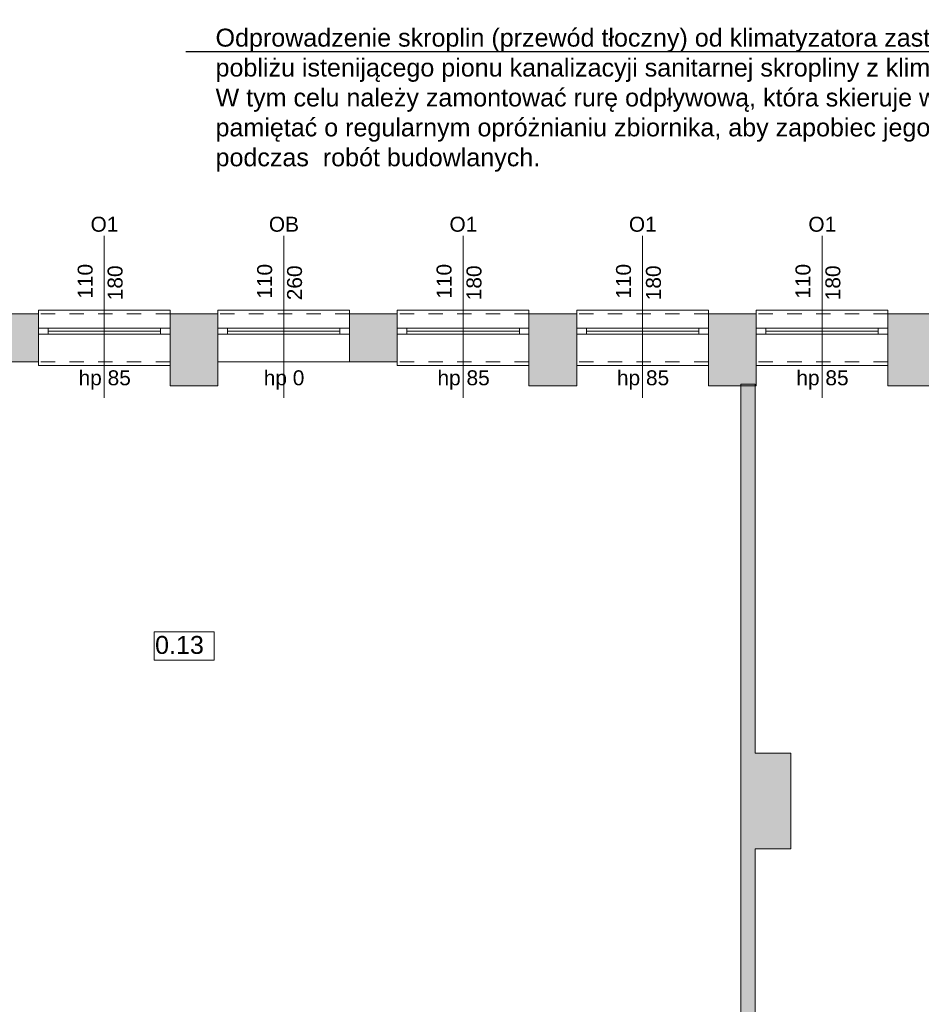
# Model space of a CAD drawing. Header units: millimetres. Extents: x 922208 to 1069538, y -182208 to -99877.
# Tile 7 of 256: x 958780 to 966317, y -166146 to -157916. Entities that reach past the tile are written whole.
import ezdxf
from ezdxf import colors
from ezdxf.entities.mleader import LeaderData, LeaderLine
from ezdxf.math import Vec2, Vec3

# ---------------------------------------------------------------- set-up
doc = ezdxf.new("R2010")
doc.units = ezdxf.units.MM
doc.header["$MEASUREMENT"] = 0
doc.linetypes.add('HIDDEN', pattern=[20, 10, -10])
doc.linetypes.add('Przerywana', pattern=[240, 120, -120])
for name, color, linetype, lineweight in [('IS_KLIM Opis_Średnice', 7, 'Continuous', 9), ('IS_POWRÓT', 5, 'HIDDEN', 30), ('Nowe_210-A Pomieszczenia_Nr_pióra__41', 7, 'Continuous', 15), ('Nowe_220-A Ściany_Nr_pióra__19', 255, 'Continuous', 0), ('Nowe_220-A Ściany_Nr_pióra__23', 7, 'Continuous', 15), ('Nowe_220-A Ściany_Nr_pióra__27', 7, 'Continuous', 25), ('Nowe_220-A Ściany_Nr_pióra__3', 7, 'Continuous', 13), ('Nowe_220-A Ściany_Nr_pióra__7', 7, 'Continuous', 13)]:
    doc.layers.add(name, color=color, linetype=linetype, lineweight=lineweight)
doc.layers.add('Nowe_220-A Ściany_Nr_pióra__45', color=7, linetype='Continuous', lineweight=15, true_color=0x40a5ff)
doc.styles.add('STYL_AUTOMATYCZNY_1', font='arial.ttf')

# ---------------------------------------------------------------- blocks, each defined once
blk = doc.blocks.new('parter01')
at = {"layer": 'Nowe_220-A Ściany_Nr_pióra__19', "linetype": 'Continuous', "lineweight": 0}
for points in [[(958536.55073, -100690.02068), (958536.55073, -101090.02068), (958936.55073, -101090.02068), (958936.55073, -100690.02068)], [(960036.55073, -101090.02068), (960436.55073, -101090.02068), (960436.55073, -100860.02068), (960436.55073, -100810.02068), (960436.55073, -100690.02068), (960036.55073, -100690.02068)], [(961536.55073, -100810.02068), (961536.55073, -100860.02068), (961536.55073, -101090.02068), (961936.55073, -101090.02068), (961936.55073, -100690.02068), (961536.55073, -100690.02068)], [(963036.55073, -100690.02068), (963036.55073, -101090.02068), (963436.55073, -101090.02068), (963436.55073, -100690.02068)], [(964536.55073, -100690.02068), (964536.55073, -101090.02068), (964936.55073, -101090.02068), (964936.55073, -100690.02068)], [(966036.55073, -100690.02068), (966036.55073, -101090.02068), (966436.55073, -101090.02068), (966436.55073, -100690.02068)], [(960036.55073, -101090.02068), (960036.55073, -101290.02068), (960436.55073, -101290.02068), (960436.55073, -101090.02068)], [(963036.55073, -101090.02068), (963036.55073, -101290.02068), (963436.55073, -101290.02068), (963436.55073, -101090.02068)], [(964536.55073, -101090.02068), (964536.55073, -101290.02068), (964936.55073, -101290.02068), (964936.55073, -101090.02068)], [(966036.55073, -101090.02068), (966036.55073, -101290.02068), (966436.55073, -101290.02068), (966436.55073, -101090.02068)], [(964806.55073, -101276.91454), (964806.55073, -106660.02068), (964926.55073, -106660.02068), (964926.55073, -101276.91454)], [(965226.55073, -105160.02068), (965226.55073, -104360.02068), (964926.55073, -104360.02068), (964926.55073, -105160.02068)]]:
    blk.add_hatch(color=255, dxfattribs=at).paths.add_polyline_path(points)
at = {"layer": 'Nowe_210-A Pomieszczenia_Nr_pióra__41', "color": 7, "linetype": 'Continuous', "lineweight": 0}
for p, q in [((959903.76531, -103347.3101), (960404.14531, -103347.3101)), ((959903.76531, -103583.0246), (959903.76531, -103347.3101)), ((960404.14531, -103347.3101), (960404.14531, -103583.0246)), ((960404.14531, -103583.0246), (959903.76531, -103583.0246))]:
    blk.add_line(p, q, dxfattribs=at)
at = {"layer": 'Nowe_220-A Ściany_Nr_pióra__23', "color": 7, "linetype": 'Continuous', "lineweight": 0}
for p, q in [((958936.55073, -100810.02068), (959016.55073, -100810.02068)), ((959016.55073, -100810.02068), (959016.55073, -100860.02068)), ((959956.55073, -100860.02068), (959956.55073, -100810.02068)), ((959956.55073, -100810.02068), (960036.55073, -100810.02068)), ((960436.55073, -100810.02068), (960516.55073, -100810.02068)), ((960516.55073, -100810.02068), (960516.55073, -100860.02068)), ((961456.55073, -100860.02068), (961456.55073, -100810.02068)), ((961456.55073, -100810.02068), (961536.55073, -100810.02068)), ((961936.55073, -100810.02068), (962016.55073, -100810.02068)), ((962016.55073, -100810.02068), (962016.55073, -100860.02068)), ((962956.55073, -100860.02068), (962956.55073, -100810.02068)), ((962956.55073, -100810.02068), (963036.55073, -100810.02068)), ((963436.55073, -100810.02068), (963516.55073, -100810.02068)), ((963516.55073, -100810.02068), (963516.55073, -100860.02068)), ((964456.55073, -100860.02068), (964456.55073, -100810.02068)), ((964456.55073, -100810.02068), (964536.55073, -100810.02068)), ((964936.55073, -100810.02068), (965016.55073, -100810.02068)), ((965016.55073, -100810.02068), (965016.55073, -100860.02068)), ((965956.55073, -100860.02068), (965956.55073, -100810.02068)), ((965956.55073, -100810.02068), (966036.55073, -100810.02068)), ((959016.55073, -100860.02068), (958936.55073, -100860.02068)), ((960036.55073, -100860.02068), (959956.55073, -100860.02068)), ((960516.55073, -100860.02068), (960436.55073, -100860.02068)), ((961536.55073, -100860.02068), (961456.55073, -100860.02068)), ((962016.55073, -100860.02068), (961936.55073, -100860.02068)), ((963036.55073, -100860.02068), (962956.55073, -100860.02068)), ((963516.55073, -100860.02068), (963436.55073, -100860.02068)), ((964536.55073, -100860.02068), (964456.55073, -100860.02068)), ((965016.55073, -100860.02068), (964936.55073, -100860.02068)), ((966036.55073, -100860.02068), (965956.55073, -100860.02068))]:
    blk.add_line(p, q, dxfattribs=at)
at = {"layer": 'Nowe_220-A Ściany_Nr_pióra__27', "color": 7, "linetype": 'Continuous', "lineweight": 0}
for p, q in [((958936.55073, -100690.02068), (958936.55073, -100810.02068)), ((958936.55073, -100690.02068), (958936.55073, -100810.02068)), ((960036.55073, -100690.02068), (960036.55073, -100810.02068)), ((960036.55073, -100690.02068), (960036.55073, -100810.02068)), ((960436.55073, -100690.02068), (960436.55073, -100810.02068)), ((960436.55073, -100690.02068), (960436.55073, -100810.02068)), ((961536.55073, -100690.02068), (961536.55073, -100810.02068)), ((961536.55073, -100690.02068), (961536.55073, -100810.02068)), ((961936.55073, -100690.02068), (961936.55073, -100810.02068)), ((961936.55073, -100690.02068), (961936.55073, -100810.02068)), ((963036.55073, -100690.02068), (963036.55073, -100810.02068)), ((963036.55073, -100690.02068), (963036.55073, -100810.02068)), ((963436.55073, -100690.02068), (963436.55073, -100810.02068)), ((963436.55073, -100690.02068), (963436.55073, -100810.02068)), ((964536.55073, -100690.02068), (964536.55073, -100810.02068)), ((964536.55073, -100690.02068), (964536.55073, -100810.02068)), ((964936.55073, -100690.02068), (964936.55073, -100810.02068)), ((964936.55073, -100690.02068), (964936.55073, -100810.02068)), ((966036.55073, -100690.02068), (966036.55073, -100810.02068)), ((966036.55073, -100690.02068), (966036.55073, -100810.02068)), ((958936.55073, -100810.02068), (958936.55073, -100860.02068)), ((958936.55073, -100810.02068), (958936.55073, -100860.02068)), ((958936.55073, -100810.02068), (958936.55073, -100860.02068)), ((960036.55073, -100810.02068), (960036.55073, -100860.02068)), ((960036.55073, -100810.02068), (960036.55073, -100860.02068)), ((960036.55073, -100810.02068), (960036.55073, -100860.02068)), ((960436.55073, -100810.02068), (960436.55073, -100860.02068)), ((960436.55073, -100810.02068), (960436.55073, -100860.02068)), ((960436.55073, -100810.02068), (960436.55073, -100860.02068)), ((961536.55073, -100810.02068), (961536.55073, -100860.02068)), ((961536.55073, -100810.02068), (961536.55073, -100860.02068)), ((961536.55073, -100810.02068), (961536.55073, -100860.02068)), ((961936.55073, -100810.02068), (961936.55073, -100860.02068)), ((961936.55073, -100810.02068), (961936.55073, -100860.02068)), ((961936.55073, -100810.02068), (961936.55073, -100860.02068)), ((963036.55073, -100810.02068), (963036.55073, -100860.02068)), ((963036.55073, -100810.02068), (963036.55073, -100860.02068)), ((963036.55073, -100810.02068), (963036.55073, -100860.02068)), ((963436.55073, -100810.02068), (963436.55073, -100860.02068)), ((963436.55073, -100810.02068), (963436.55073, -100860.02068)), ((963436.55073, -100810.02068), (963436.55073, -100860.02068)), ((964536.55073, -100810.02068), (964536.55073, -100860.02068)), ((964536.55073, -100810.02068), (964536.55073, -100860.02068)), ((964536.55073, -100810.02068), (964536.55073, -100860.02068)), ((964936.55073, -100810.02068), (964936.55073, -100860.02068)), ((964936.55073, -100810.02068), (964936.55073, -100860.02068)), ((964936.55073, -100810.02068), (964936.55073, -100860.02068)), ((966036.55073, -100810.02068), (966036.55073, -100860.02068)), ((966036.55073, -100810.02068), (966036.55073, -100860.02068)), ((966036.55073, -100810.02068), (966036.55073, -100860.02068)), ((958936.55073, -100860.02068), (958936.55073, -101090.02068)), ((958936.55073, -100860.02068), (958936.55073, -101090.02068)), ((960036.55073, -100860.02068), (960036.55073, -101090.02068)), ((960036.55073, -100860.02068), (960036.55073, -101090.02068)), ((960436.55073, -100860.02068), (960436.55073, -101090.02068)), ((960436.55073, -100860.02068), (960436.55073, -101090.02068)), ((961536.55073, -100860.02068), (961536.55073, -101090.02068)), ((961536.55073, -100860.02068), (961536.55073, -101090.02068)), ((961936.55073, -100860.02068), (961936.55073, -101090.02068)), ((961936.55073, -100860.02068), (961936.55073, -101090.02068)), ((963036.55073, -100860.02068), (963036.55073, -101090.02068)), ((963036.55073, -100860.02068), (963036.55073, -101090.02068)), ((963436.55073, -100860.02068), (963436.55073, -101090.02068)), ((963436.55073, -100860.02068), (963436.55073, -101090.02068)), ((964536.55073, -100860.02068), (964536.55073, -101090.02068)), ((964536.55073, -100860.02068), (964536.55073, -101090.02068)), ((964936.55073, -100860.02068), (964936.55073, -101090.02068)), ((964936.55073, -100860.02068), (964936.55073, -101090.02068)), ((966036.55073, -100860.02068), (966036.55073, -101090.02068)), ((966036.55073, -100860.02068), (966036.55073, -101090.02068))]:
    blk.add_line(p, q, dxfattribs=at)
for points in [[(958936.55073, -100690.02068), (958536.55073, -100690.02068)], [(960436.55073, -100690.02068), (960036.55073, -100690.02068)], [(961936.55073, -100690.02068), (961536.55073, -100690.02068)], [(963436.55073, -100690.02068), (963036.55073, -100690.02068)], [(964936.55073, -100690.02068), (964536.55073, -100690.02068)], [(966436.55073, -100690.02068), (966036.55073, -100690.02068)], [(958536.55073, -101090.02068), (958936.55073, -101090.02068)], [(960036.55073, -101090.02068), (960036.55073, -101290.02068)], [(960436.55073, -101290.02068), (960436.55073, -101090.02068)], [(961536.55073, -101090.02068), (961936.55073, -101090.02068)], [(963036.55073, -101090.02068), (963036.55073, -101290.02068)], [(963436.55073, -101290.02068), (963436.55073, -101090.02068)], [(964536.55073, -101090.02068), (964536.55073, -101290.02068)], [(964936.55073, -101290.02068), (964936.55073, -101090.02068)], [(966036.55073, -101090.02068), (966036.55073, -101290.02068)], [(960036.55073, -101290.02068), (960436.55073, -101290.02068)], [(963036.55073, -101290.02068), (963436.55073, -101290.02068)], [(964536.55073, -101290.02068), (964936.55073, -101290.02068)], [(964806.55073, -101276.91454), (964806.55073, -106660.02068)], [(964926.55073, -101276.91454), (964806.55073, -101276.91454)], [(964926.55073, -104360.02068), (964926.55073, -101276.91454)], [(966036.55073, -101290.02068), (966436.55073, -101290.02068)], [(965226.55073, -104360.02068), (964926.55073, -104360.02068)], [(965226.55073, -105160.02068), (965226.55073, -104360.02068)], [(964926.55073, -106660.02068), (964926.55073, -105160.02068)], [(964926.55073, -105160.02068), (965226.55073, -105160.02068)]]:
    blk.add_lwpolyline(points, dxfattribs=at)
at = {"layer": 'Nowe_220-A Ściany_Nr_pióra__3', "color": 7, "linetype": 'Continuous', "lineweight": 0}
for p, q in [((960036.55073, -100660.02068), (958936.55073, -100660.02068)), ((958936.55073, -100660.02068), (958936.55073, -100690.02068)), ((960036.55073, -100690.02068), (960036.55073, -100660.02068)), ((961536.55073, -100660.02068), (960436.55073, -100660.02068)), ((960436.55073, -100660.02068), (960436.55073, -100690.02068)), ((961536.55073, -100690.02068), (961536.55073, -100660.02068)), ((963036.55073, -100660.02068), (961936.55073, -100660.02068)), ((961936.55073, -100660.02068), (961936.55073, -100690.02068)), ((963036.55073, -100690.02068), (963036.55073, -100660.02068)), ((964536.55073, -100660.02068), (963436.55073, -100660.02068)), ((963436.55073, -100660.02068), (963436.55073, -100690.02068)), ((964536.55073, -100690.02068), (964536.55073, -100660.02068)), ((966036.55073, -100660.02068), (964936.55073, -100660.02068)), ((964936.55073, -100660.02068), (964936.55073, -100690.02068)), ((966036.55073, -100690.02068), (966036.55073, -100660.02068)), ((959016.55073, -100810.02068), (959956.55073, -100810.02068)), ((960516.55073, -100810.02068), (961456.55073, -100810.02068)), ((962016.55073, -100810.02068), (962956.55073, -100810.02068)), ((963516.55073, -100810.02068), (964456.55073, -100810.02068)), ((965016.55073, -100810.02068), (965956.55073, -100810.02068)), ((959956.55073, -100835.02068), (959016.55073, -100835.02068)), ((959956.55073, -100860.02068), (959016.55073, -100860.02068)), ((961456.55073, -100835.02068), (960516.55073, -100835.02068)), ((961456.55073, -100860.02068), (960516.55073, -100860.02068)), ((962956.55073, -100835.02068), (962016.55073, -100835.02068)), ((962956.55073, -100860.02068), (962016.55073, -100860.02068)), ((964456.55073, -100835.02068), (963516.55073, -100835.02068)), ((964456.55073, -100860.02068), (963516.55073, -100860.02068)), ((965956.55073, -100835.02068), (965016.55073, -100835.02068)), ((965956.55073, -100860.02068), (965016.55073, -100860.02068)), ((958936.55073, -101120.02068), (958936.55073, -101090.02068)), ((960036.55073, -101120.02068), (958936.55073, -101120.02068)), ((960036.55073, -101090.02068), (960036.55073, -101120.02068)), ((961536.55073, -101090.02068), (960436.55073, -101090.02068)), ((961936.55073, -101120.02068), (961936.55073, -101090.02068)), ((963036.55073, -101120.02068), (961936.55073, -101120.02068)), ((963036.55073, -101090.02068), (963036.55073, -101120.02068)), ((963436.55073, -101120.02068), (963436.55073, -101090.02068)), ((964536.55073, -101120.02068), (963436.55073, -101120.02068)), ((964536.55073, -101090.02068), (964536.55073, -101120.02068)), ((964936.55073, -101120.02068), (964936.55073, -101090.02068)), ((966036.55073, -101120.02068), (964936.55073, -101120.02068)), ((966036.55073, -101090.02068), (966036.55073, -101120.02068))]:
    blk.add_line(p, q, dxfattribs=at)
at = {"layer": 'Nowe_220-A Ściany_Nr_pióra__3', "color": 7, "linetype": 'Przerywana', "lineweight": 0}
for p, q in [((960036.55073, -100690.02068), (958936.55073, -100690.02068)), ((961536.55073, -100690.02068), (960436.55073, -100690.02068)), ((963036.55073, -100690.02068), (961936.55073, -100690.02068)), ((964536.55073, -100690.02068), (963436.55073, -100690.02068)), ((966036.55073, -100690.02068), (964936.55073, -100690.02068)), ((960036.55073, -101090.02068), (958936.55073, -101090.02068)), ((963036.55073, -101090.02068), (961936.55073, -101090.02068)), ((964536.55073, -101090.02068), (963436.55073, -101090.02068)), ((966036.55073, -101090.02068), (964936.55073, -101090.02068))]:
    blk.add_line(p, q, dxfattribs=at)
at = {"layer": 'Nowe_220-A Ściany_Nr_pióra__45', "color": 161, "linetype": 'Continuous', "lineweight": 0, "true_color": 0x40a5ff}
for p, q in [((959486.55073, -100038.23497), (959486.55073, -101390.02068)), ((960986.55073, -100038.23497), (960986.55073, -101390.02068)), ((962486.55073, -100038.23497), (962486.55073, -101390.02068)), ((963986.55073, -100038.23497), (963986.55073, -101390.02068)), ((965486.55073, -100038.23497), (965486.55073, -101390.02068))]:
    blk.add_line(p, q, dxfattribs=at)
at = {"layer": 'Nowe_210-A Pomieszczenia_Nr_pióra__41', "color": 7, "linetype": 'Continuous', "lineweight": 0, "insert": (960153.95531, -103381.59582), "char_height": 150, "attachment_point": 2, "style": 'STYL_AUTOMATYCZNY_1'}
blk.add_mtext('\\A1;{\\pqc;\\pt0,25;\\fArial|b0|i0|c238|p0;\\W1.000000;0.13\\fArial|b0|i0|c238|p0;\\W1.000000;\\A1{\\H.66x;\\S^  ;}\\fArial|b0|i0|c238|p0;\\W1.000000;\\fArial|b0|i0|c238|p0;\\W1.000000;\\A1{\\H.66x;\\S^  ;}}', dxfattribs=at)
at = {"layer": 'Nowe_220-A Ściany_Nr_pióra__7', "color": 7, "linetype": 'Continuous', "lineweight": 0, "char_height": 125, "attachment_point": 7, "style": 'STYL_AUTOMATYCZNY_1'}
for s, insert in [('\\A1;{\\pql;\\pt0;\\fArial|b0|i0|c238|p0;\\W1.000000;O1\\fArial|b0|i0|c238|p0;\\W1.000000;\\fArial|b0|i0|c238|p0;\\W1.000000;\\fArial|b0|i0|c238|p0;\\W1.000000;}', (959372.20898, -100004.61289)), ('\\A1;{\\pql;\\pt0;\\fArial|b0|i0|c238|p0;\\W1.000000;OB\\fArial|b0|i0|c238|p0;\\W1.000000;\\fArial|b0|i0|c238|p0;\\W1.000000;\\fArial|b0|i0|c238|p0;\\W1.000000;}', (960862.70848, -100004.61289)), ('\\A1;{\\pql;\\pt0;\\fArial|b0|i0|c238|p0;\\W1.000000;O1\\fArial|b0|i0|c238|p0;\\W1.000000;\\fArial|b0|i0|c238|p0;\\W1.000000;\\fArial|b0|i0|c238|p0;\\W1.000000;}', (962372.20898, -100004.61289)), ('\\A1;{\\pql;\\pt0;\\fArial|b0|i0|c238|p0;\\W1.000000;O1\\fArial|b0|i0|c238|p0;\\W1.000000;\\fArial|b0|i0|c238|p0;\\W1.000000;\\fArial|b0|i0|c238|p0;\\W1.000000;}', (963872.20898, -100004.61289)), ('\\A1;{\\pql;\\pt0;\\fArial|b0|i0|c238|p0;\\W1.000000;O1\\fArial|b0|i0|c238|p0;\\W1.000000;\\fArial|b0|i0|c238|p0;\\W1.000000;\\fArial|b0|i0|c238|p0;\\W1.000000;}', (965372.20898, -100004.61289)), ('\\A1;{\\pql;\\pt0;\\fArial|b0|i0|c238|p0;\\W1.000000;hp 85\\fArial|b0|i0|c238|p0;\\W1.000000;\\A1{\\H.66x;\\S^  ;}\\fArial|b0|i0|c238|p0;\\W1.000000;\\fArial|b0|i0|c238|p0;\\W1.000000;}', (959272.05573, -101324.08834)), ('\\A1;{\\pql;\\pt0;\\fArial|b0|i0|c238|p0;\\W1.000000;hp 0\\fArial|b0|i0|c238|p0;\\W1.000000;\\A1{\\H.66x;\\S^  ;}\\fArial|b0|i0|c238|p0;\\W1.000000;\\fArial|b0|i0|c238|p0;\\W1.000000;}', (960819.72573, -101324.08834)), ('\\A1;{\\pql;\\pt0;\\fArial|b0|i0|c238|p0;\\W1.000000;hp 85\\fArial|b0|i0|c238|p0;\\W1.000000;\\A1{\\H.66x;\\S^  ;}\\fArial|b0|i0|c238|p0;\\W1.000000;\\fArial|b0|i0|c238|p0;\\W1.000000;}', (962272.05573, -101324.08834)), ('\\A1;{\\pql;\\pt0;\\fArial|b0|i0|c238|p0;\\W1.000000;hp 85\\fArial|b0|i0|c238|p0;\\W1.000000;\\A1{\\H.66x;\\S^  ;}\\fArial|b0|i0|c238|p0;\\W1.000000;\\fArial|b0|i0|c238|p0;\\W1.000000;}', (963772.05573, -101324.08834)), ('\\A1;{\\pql;\\pt0;\\fArial|b0|i0|c238|p0;\\W1.000000;hp 85\\fArial|b0|i0|c238|p0;\\W1.000000;\\A1{\\H.66x;\\S^  ;}\\fArial|b0|i0|c238|p0;\\W1.000000;\\fArial|b0|i0|c238|p0;\\W1.000000;}', (965272.05573, -101324.08834))]:
    blk.add_mtext(s, dxfattribs=dict(at, insert=insert))
at = {"layer": 'Nowe_220-A Ściany_Nr_pióra__7', "color": 7, "linetype": 'Continuous', "lineweight": 0, "char_height": 125, "attachment_point": 7, "rotation": 90, "style": 'STYL_AUTOMATYCZNY_1'}
for s, insert in [('\\A1;{\\pql;\\pt0;\\fArial|b0|i0|c238|p0;\\W1.000000;110\\fArial|b0|i0|c238|p0;\\W1.000000;\\A1{\\H.66x;\\S^  ;}\\fArial|b0|i0|c238|p0;\\W1.000000;\\fArial|b0|i0|c238|p0;\\W1.000000;}', (959426.14293, -100563.31868)), ('\\A1;{\\pql;\\pt0;\\fArial|b0|i0|c238|p0;\\W1.000000;180\\fArial|b0|i0|c238|p0;\\W1.000000;\\A1{\\H.66x;\\S^  ;}\\fArial|b0|i0|c238|p0;\\W1.000000;\\fArial|b0|i0|c238|p0;\\W1.000000;}', (959676.14293, -100576.04218)), ('\\A1;{\\pql;\\pt0;\\fArial|b0|i0|c238|p0;\\W1.000000;110\\fArial|b0|i0|c238|p0;\\W1.000000;\\A1{\\H.66x;\\S^  ;}\\fArial|b0|i0|c238|p0;\\W1.000000;\\fArial|b0|i0|c238|p0;\\W1.000000;}', (960926.14293, -100563.31868)), ('\\A1;{\\pql;\\pt0;\\fArial|b0|i0|c238|p0;\\W1.000000;260\\fArial|b0|i0|c238|p0;\\W1.000000;\\A1{\\H.66x;\\S^  ;}\\fArial|b0|i0|c238|p0;\\W1.000000;\\fArial|b0|i0|c238|p0;\\W1.000000;}', (961176.14293, -100576.04218)), ('\\A1;{\\pql;\\pt0;\\fArial|b0|i0|c238|p0;\\W1.000000;110\\fArial|b0|i0|c238|p0;\\W1.000000;\\A1{\\H.66x;\\S^  ;}\\fArial|b0|i0|c238|p0;\\W1.000000;\\fArial|b0|i0|c238|p0;\\W1.000000;}', (962426.14293, -100563.31868)), ('\\A1;{\\pql;\\pt0;\\fArial|b0|i0|c238|p0;\\W1.000000;180\\fArial|b0|i0|c238|p0;\\W1.000000;\\A1{\\H.66x;\\S^  ;}\\fArial|b0|i0|c238|p0;\\W1.000000;\\fArial|b0|i0|c238|p0;\\W1.000000;}', (962676.14293, -100576.04218)), ('\\A1;{\\pql;\\pt0;\\fArial|b0|i0|c238|p0;\\W1.000000;110\\fArial|b0|i0|c238|p0;\\W1.000000;\\A1{\\H.66x;\\S^  ;}\\fArial|b0|i0|c238|p0;\\W1.000000;\\fArial|b0|i0|c238|p0;\\W1.000000;}', (963926.14293, -100563.31868)), ('\\A1;{\\pql;\\pt0;\\fArial|b0|i0|c238|p0;\\W1.000000;180\\fArial|b0|i0|c238|p0;\\W1.000000;\\A1{\\H.66x;\\S^  ;}\\fArial|b0|i0|c238|p0;\\W1.000000;\\fArial|b0|i0|c238|p0;\\W1.000000;}', (964176.14293, -100576.04218)), ('\\A1;{\\pql;\\pt0;\\fArial|b0|i0|c238|p0;\\W1.000000;110\\fArial|b0|i0|c238|p0;\\W1.000000;\\A1{\\H.66x;\\S^  ;}\\fArial|b0|i0|c238|p0;\\W1.000000;\\fArial|b0|i0|c238|p0;\\W1.000000;}', (965426.14293, -100563.31868)), ('\\A1;{\\pql;\\pt0;\\fArial|b0|i0|c238|p0;\\W1.000000;180\\fArial|b0|i0|c238|p0;\\W1.000000;\\A1{\\H.66x;\\S^  ;}\\fArial|b0|i0|c238|p0;\\W1.000000;\\fArial|b0|i0|c238|p0;\\W1.000000;}', (965676.14293, -100576.04218))]:
    blk.add_mtext(s, dxfattribs=dict(at, insert=insert))

msp = doc.modelspace()

# ---------------------------------------------------------------- block references
at = {"layer": 'IS_POWRÓT', "color": 27, "linetype": 'ByBlock', "lineweight": 30}
msp.add_blockref('parter01', (0, -59685.2), dxfattribs=at)

# ---------------------------------------------------------------- next in the draw order: leaders
at = {"layer": 'IS_KLIM Opis_Średnice', "ltscale": 30}
ml = msp.add_multileader_mtext('Standard', dxfattribs=at)
ml.set_content('{\\fArial|b0|i0|c238|p0;\\C7;Odprowadzenie skroplin (przewód tłoczny) od klimatyzatora zastosować pompkę skroplin. W związku z brakiiem w pobliżu istenijącego pionu kanalizacyji sanitarnej skropliny z klimatyzacji zaleca się odprowadzić na zewnątrz budynku. W tym celu należy zamontować rurę odpływową, która skieruje wodę do rynny lub specjalnego zbiornika. Należy pamiętać o regularnym opróżnianiu zbiornika, aby zapobiec jego przepełnieniu. Ustalić bezpośrednio z Inwestrem podczas  robót budowlanych.  }', color=256)
ml.set_leader_properties()
ml.build(insert=Vec2(0, 0))
ml.multileader.update_dxf_attribs({"text_left_attachment_type": 6, "text_right_attachment_type": 6, "dogleg_length": 0.36})
ctx = ml.context
ctx.base_point, ctx.char_height, ctx.plane_origin, ctx.plane_y_axis = Vec3(960415, -158185.2), 150, Vec3(989449, -147905.9), Vec3(0, -1)
ctx.left_attachment, ctx.right_attachment = 6, 6
notes = []
notes.append((ctx, [(0, (1, 1, 0), (971382.7, -158185.2), (-1, 0), 0.36, [(0, [(971953.2, -160975.2)], 256, [])])]))
ctx.mtext.insert, ctx.mtext.width, ctx.mtext.flow_direction = Vec3(960417, -157991.1), 11099.971, 5
ctx.mtext.has_bg_fill, ctx.mtext.bg_color, ctx.mtext.bg_scale_factor, ctx.mtext.bg_transparency, ctx.mtext.use_window_bg_color = 1, -939524096, 1.5, 0, 1
for ctx, leaders in notes:
    for number, flags, end, landing, length, lines in leaders:
        leader = LeaderData()
        leader.index, (leader.has_last_leader_line, leader.has_dogleg_vector, leader.attachment_direction) = number, flags
        leader.last_leader_point, leader.dogleg_vector, leader.dogleg_length = Vec3(end), Vec3(landing), length
        for number, points, colour, breaks in lines:
            line = LeaderLine()
            line.index, line.vertices, line.color, line.breaks = number, Vec3.list(points), colors.encode_raw_color(colour), breaks
            leader.lines.append(line)
        ctx.leaders.append(leader)

doc.saveas('drawing.dxf')
